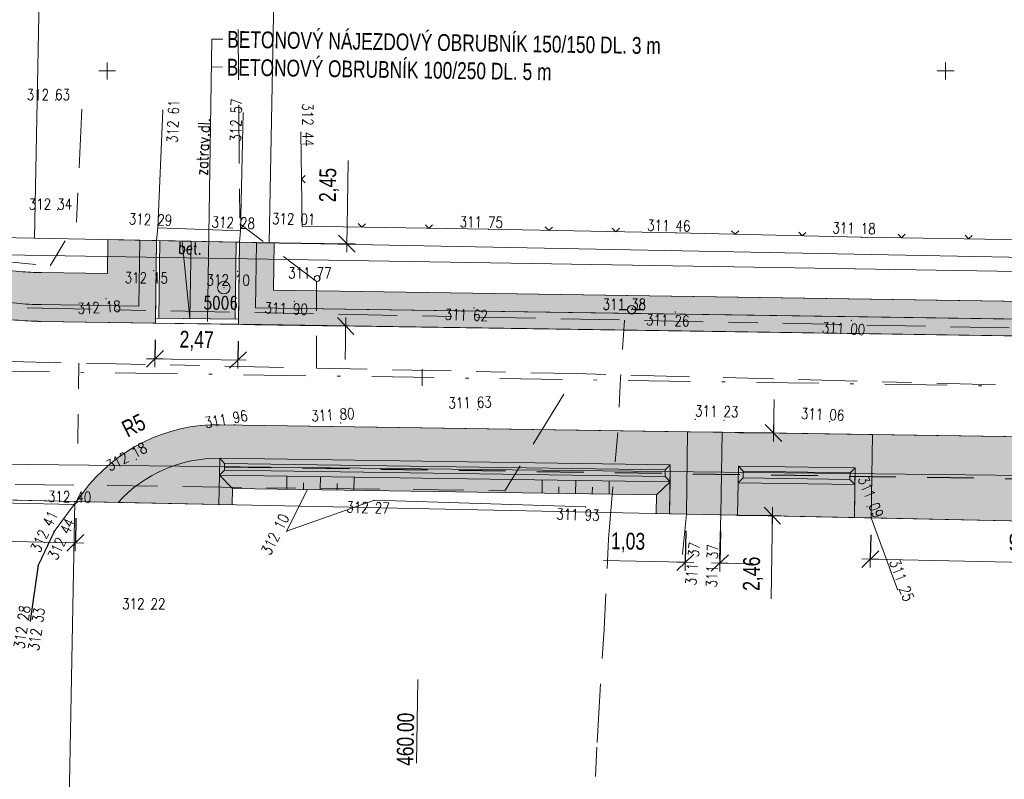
# Model space of a CAD drawing. Header units: metres. Extents: x -457068 to -456753, y -1111244 to -1111169.
# Tile 3 of 19: x -457053 to -457023, y -1111221 to -1111198. Entities that reach past the tile are written whole.
import ezdxf
from ezdxf.enums import TextEntityAlignment as Align

# ---------------------------------------------------------------- set-up
doc = ezdxf.new("R2010")
doc.units = ezdxf.units.M
doc.header["$MEASUREMENT"] = 0
for name, pattern in [('6.1622', [40, 3.5, -3, 7, -3, 3.5, 3.5, -3, 7, -3, 3.5]), ('6.2322', [40, 3.5, -3, 7, -4, 6, -3, 7, -3, 3.5]), ('6.6022', [39, 3.5, -3, 7, -6, -6, 7, -3, 3.5]), ('DGN Style 2', [9.310131, 5.586079, -3.724053]), ('DGN Style 4', [14.90552, 7.448105, -3.724053, 0.00931, -3.724053])]:
    doc.linetypes.add(name, pattern=pattern)
doc.layers.get('0').update_dxf_attribs({"lineweight": 13})
for name, color, linetype, lineweight in [('BARVY_KOMUNIKACE', 254, 'Continuous', 0), ('BARVY_KRAJNICE', 101, 'Continuous', 0), ('BARVY_OPRAVA STERK', 191, 'Continuous', 0), ('BARVY_OPRAVA_DLAZBA', 51, 'Continuous', 0), ('BARVY_VSAK', 9, 'Continuous', 0), ('BARVY_ZAREZ', 31, 'Continuous', 0), ('GEODETICKE_BODY', 2, 'Continuous', 13), ('HRANICE', 7, 'Continuous', 13), ('Hranice parcel', 9, 'Continuous', 13), ('HRANY NAVRH', 1, 'Continuous', 13), ('HRANY_ZAREZ', 30, 'Continuous', 13), ('HRANY_ZELEN', 96, 'Continuous', 13), ('IS_CEZ_NN_NADZ', 1, 'Continuous', 0), ('IS_CEZ_NN_PODZ', 1, '6.6022', 0), ('IS_SMVAK_KANAL_SPL_TRASA', 32, '6.2322', 0), ('IS_SMVAK_VODA_TRASA', 5, '6.1622', 0), ('KOMUNIKACE', 7, 'Continuous', 13), ('KOMUNIKACE_OBRUBNIK', 7, 'Continuous', 13), ('KOTY', 1, 'Continuous', 13), ('KRAJNICE', 1, 'Continuous', 13), ('OSA', 1, 'DGN Style 4', 13), ('POLOMERY', 1, 'Continuous', 13), ('POPIS OBRUB', 1, 'Continuous', 13), ('SIT', 5, 'Continuous', 13), ('SITE_KANALIZACE', 7, 'Continuous', 13), ('SITE_VODOVOD', 7, 'Continuous', 13), ('SKLONOVNIK', 1, 'Continuous', 0), ('SKRYTE_BODY', 7, 'Continuous', 0), ('SRAFY ZAREZ', 30, 'Continuous', 13), ('STANIČENÍ', 1, 'Continuous', 13), ('TEREN', 7, 'Continuous', 13), ('TEXTY_KOMUNIKACE', 7, 'Continuous', 13), ('VSAKOVACI_RYHA_POTRUBI', 32, 'DGN Style 2', 30), ('VYSKY', 34, 'Continuous', 0), ('VYSKY_OBRUBNIK', 34, 'Continuous', 0)]:
    doc.layers.add(name, color=color, linetype=linetype, lineweight=lineweight)
doc.styles.add('ARIAL', font='arial.ttf')
doc.styles.add('ROMANS', font='romans.shx')
doc.styles.add('Style-Arial', font='arial.ttf')
doc.styles.add('Style-Times New Roman', font='times.ttf')
doc.dimstyles.new('1 500', dxfattribs={"dimtxt": 1, "dimasz": 1, "dimexe": 0, "dimexo": 1, "dimgap": 0.5, "dimtad": 1, "dimzin": 0, "dimtxsty": 'Style-Times New Roman', "dimblk": 'KONCOVA ZNACKA KOTY_1.0', "dimcen": 0, "dimazin": 3, "dimtfac": 1, "dimtdec": 0, "dimtofl": 0, "dimtmove": 0, "dimatfit": 1, "dimldrblk": 'KONCOVA ZNACKA KOTY_1.0', "dimfxl": 0, "dimtolj": 1, "dimtzin": 0, "dimarcsym": 0})

# ---------------------------------------------------------------- blocks, each defined once
blk = doc.blocks.new('SIT')
at = {"color": 0, "linetype": 'ByBlock', "lineweight": -2}
for p, q in [((-1, 0), (1, 0)), ((0, 1), (0, -1))]:
    blk.add_line(p, q, dxfattribs=at)
blk = doc.blocks.new('SOUP_V')
at = {"color": 0, "linetype": 'ByBlock', "lineweight": -2}
for p, q in [((-0.5, 0), (-1.5, 0)), ((0.5, 0), (1.5, 0))]:
    blk.add_line(p, q, dxfattribs=at)
blk.add_circle((0, 0), 0.5, dxfattribs=at)
blk.add_point((0, 0), dxfattribs=at)
blk = doc.blocks.new('SAK_PRIP')
at = {"color": 0, "linetype": 'ByBlock', "lineweight": -2}
blk.add_circle((0, 0), 0.35, dxfattribs=at)
blk = doc.blocks.new('PB')
at = {"color": 0, "linetype": 'ByBlock', "lineweight": -2}
blk.add_circle((0, 0), 0.75, dxfattribs=at)
blk.add_point((0, 0), dxfattribs=at)
blk = doc.blocks.new('PLOTDRAT')
at = {"color": 0, "linetype": 'ByBlock', "lineweight": -2}
for q in [(0.424264, 0.424264), (0.424264, -0.424264)]:
    blk.add_line((0, 0), q, dxfattribs=at)
blk = doc.blocks.new('KONCOVA ZNACKA KOTY_1.0')
blk.add_line((0, 0), (-1, 0))
at = {"layer": 'KOTY'}
for p, q in [((-0.5, -0.5), (0.5, 0.5)), ((-0.5, 0), (0.5, 0)), ((0, -0.5), (0, 0.5))]:
    blk.add_line(p, q, dxfattribs=at)
blk = doc.blocks.new('*D76')
at = {"layer": 'Defpoints', "color": 0, "linetype": 'Continuous', "lineweight": 0}
for p in [(-457027.22, -1111213.322), (-457017.98, -1111213.514), (-457018.005, -1111214.739)]:
    blk.add_point(p, dxfattribs=at)
at = {"layer": 'KOTY', "color": 0, "linetype": 'ByBlock', "lineweight": -2}
for p, q in [((-457027.23, -1111213.822), (-457027.246, -1111214.548)), ((-457017.99, -1111214.013), (-457018.005, -1111214.739))]:
    blk.add_line(p, q, dxfattribs=at)
at = {"layer": 'KOTY', "color": 0, "linetype": 'Continuous'}
blk.add_line((-457026.746, -1111214.558), (-457018.505, -1111214.729), dxfattribs=at)
at = {"layer": 'KOTY', "color": 0, "linetype": 'Continuous', "xscale": 0.5, "yscale": 0.5, "zscale": 0.5}
for p, rotation in [((-457027.246, -1111214.548), 178.8125618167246), ((-457018.005, -1111214.739), 358.8125618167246)]:
    blk.add_blockref('KONCOVA ZNACKA KOTY_1.0', p, dxfattribs=dict(at, rotation=rotation))
at = {"layer": 'KOTY', "color": 7, "linetype": 'Continuous', "insert": (-457022.614, -1111214.093), "char_height": 0.5, "attachment_point": 5, "rotation": 358.8126, "style": 'ARIAL'}
blk.add_mtext('\\A1;\\H1x;\\W0.75;9,24', dxfattribs=at)
blk = doc.blocks.new('*D80')
at = {"layer": 'Defpoints', "color": 0, "linetype": 'Continuous', "lineweight": 0}
for p in [(-457032.731, -1111213.208), (-457031.701, -1111213.229), (-457031.731, -1111214.664)]:
    blk.add_point(p, dxfattribs=at)
at = {"layer": 'KOTY', "color": 0, "linetype": 'ByBlock', "lineweight": -2}
for p, q in [((-457032.741, -1111213.708), (-457032.761, -1111214.642)), ((-457031.712, -1111213.729), (-457031.731, -1111214.664))]:
    blk.add_line(p, q, dxfattribs=at)
at = {"layer": 'KOTY', "color": 0, "linetype": 'Continuous'}
for p, q in [((-457033.261, -1111214.632), (-457035.199, -1111214.592)), ((-457031.231, -1111214.674), (-457030.731, -1111214.684))]:
    blk.add_line(p, q, dxfattribs=at)
at = {"layer": 'KOTY', "color": 0, "linetype": 'Continuous', "xscale": 0.5, "yscale": 0.5, "zscale": 0.5}
for p, rotation in [((-457032.761, -1111214.642), 358.8125618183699), ((-457031.731, -1111214.664), 178.8125618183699)]:
    blk.add_blockref('KONCOVA ZNACKA KOTY_1.0', p, dxfattribs=dict(at, rotation=rotation))
at = {"layer": 'KOTY', "color": 7, "linetype": 'Continuous', "insert": (-457034.468, -1111214.056), "char_height": 0.5, "attachment_point": 5, "rotation": 358.8126, "style": 'ARIAL'}
blk.add_mtext('\\A1;\\H1x;\\W0.75;1,03', dxfattribs=at)
blk = doc.blocks.new('*D82')
at = {"layer": 'Defpoints', "color": 0, "linetype": 'Continuous', "lineweight": 0}
for p in [(-457031.665, -1111210.765), (-457030.131, -1111210.788), (-457031.701, -1111213.229)]:
    blk.add_point(p, dxfattribs=at)
at = {"layer": 'KOTY', "color": 0, "linetype": 'Continuous'}
for p, q in [((-457030.123, -1111210.288), (-457030.116, -1111209.788)), ((-457030.175, -1111213.752), (-457030.204, -1111215.732))]:
    blk.add_line(p, q, dxfattribs=at)
at = {"layer": 'KOTY', "color": 0, "linetype": 'ByBlock', "lineweight": -2}
for p, q in [((-457031.165, -1111210.773), (-457030.131, -1111210.788)), ((-457031.201, -1111213.237), (-457030.167, -1111213.252))]:
    blk.add_line(p, q, dxfattribs=at)
at = {"layer": 'KOTY', "color": 0, "linetype": 'Continuous', "xscale": 0.5, "yscale": 0.5, "zscale": 0.5}
for p, rotation in [((-457030.131, -1111210.788), 269.1470496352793), ((-457030.167, -1111213.252), 89.14704963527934)]:
    blk.add_blockref('KONCOVA ZNACKA KOTY_1.0', p, dxfattribs=dict(at, rotation=rotation))
at = {"layer": 'KOTY', "color": 7, "linetype": 'Continuous', "insert": (-457030.744, -1111214.984), "char_height": 0.5, "attachment_point": 5, "rotation": 89.147, "style": 'ARIAL'}
blk.add_mtext('\\A1;\\H1x;\\W0.75;2,46', dxfattribs=at)
blk = doc.blocks.new('*D84')
at = {"layer": 'Defpoints', "color": 0, "linetype": 'Continuous', "lineweight": 0}
for p in [(-457046.049, -1111205.102), (-457046.085, -1111207.55), (-457042.889, -1111207.598)]:
    blk.add_point(p, dxfattribs=at)
at = {"layer": 'KOTY', "color": 0, "linetype": 'Continuous'}
for p, q in [((-457042.846, -1111204.65), (-457042.816, -1111202.667)), ((-457042.897, -1111208.098), (-457042.904, -1111208.598))]:
    blk.add_line(p, q, dxfattribs=at)
at = {"layer": 'KOTY', "color": 0, "linetype": 'ByBlock', "lineweight": -2}
for p, q in [((-457045.549, -1111205.11), (-457042.853, -1111205.15)), ((-457045.585, -1111207.558), (-457042.889, -1111207.598))]:
    blk.add_line(p, q, dxfattribs=at)
at = {"layer": 'KOTY', "color": 0, "linetype": 'Continuous', "xscale": 0.5, "yscale": 0.5, "zscale": 0.5}
for p, rotation in [((-457042.853, -1111205.15), 269.1470496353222), ((-457042.889, -1111207.598), 89.14704963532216)]:
    blk.add_blockref('KONCOVA ZNACKA KOTY_1.0', p, dxfattribs=dict(at, rotation=rotation))
at = {"layer": 'KOTY', "color": 7, "linetype": 'Continuous', "insert": (-457043.377, -1111203.4), "char_height": 0.5, "attachment_point": 5, "rotation": 89.147, "style": 'ARIAL'}
blk.add_mtext('\\A1;\\H1x;\\W0.75;2,45', dxfattribs=at)
blk = doc.blocks.new('*D86')
at = {"layer": 'Defpoints', "color": 0, "linetype": 'Continuous', "lineweight": 0}
for p in [(-457055.754, -1111212.726), (-457050.918, -1111212.831), (-457050.944, -1111214.062)]:
    blk.add_point(p, dxfattribs=at)
at = {"layer": 'KOTY', "color": 0, "linetype": 'ByBlock', "lineweight": -2}
for p, q in [((-457055.765, -1111213.226), (-457055.781, -1111213.957)), ((-457050.928, -1111213.331), (-457050.944, -1111214.062))]:
    blk.add_line(p, q, dxfattribs=at)
at = {"layer": 'KOTY', "color": 0, "linetype": 'Continuous'}
blk.add_line((-457055.281, -1111213.968), (-457051.444, -1111214.051), dxfattribs=at)
at = {"layer": 'KOTY', "color": 0, "linetype": 'Continuous', "xscale": 0.5, "yscale": 0.5, "zscale": 0.5}
for p, rotation in [((-457055.781, -1111213.957), 178.7587856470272), ((-457050.944, -1111214.062), 358.7587856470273)]:
    blk.add_blockref('KONCOVA ZNACKA KOTY_1.0', p, dxfattribs=dict(at, rotation=rotation))
at = {"layer": 'KOTY', "color": 7, "linetype": 'Continuous', "insert": (-457053.351, -1111213.459), "char_height": 0.5, "attachment_point": 5, "rotation": 358.7588, "style": 'ARIAL'}
blk.add_mtext('\\A1;\\H1x;\\W0.75;4,84', dxfattribs=at)
blk = doc.blocks.new('*D90')
at = {"layer": 'Defpoints', "color": 0, "linetype": 'Continuous', "lineweight": 0}
for p in [(-457048.559, -1111207.513), (-457046.085, -1111207.55), (-457046.101, -1111208.614)]:
    blk.add_point(p, dxfattribs=at)
at = {"layer": 'KOTY', "color": 0, "linetype": 'ByBlock', "lineweight": -2}
for p, q in [((-457048.567, -1111208.013), (-457048.575, -1111208.578)), ((-457046.093, -1111208.05), (-457046.101, -1111208.614))]:
    blk.add_line(p, q, dxfattribs=at)
at = {"layer": 'KOTY', "color": 0, "linetype": 'Continuous'}
blk.add_line((-457048.075, -1111208.585), (-457046.601, -1111208.607), dxfattribs=at)
at = {"layer": 'KOTY', "color": 0, "linetype": 'Continuous', "xscale": 0.5, "yscale": 0.5, "zscale": 0.5}
for p, rotation in [((-457048.575, -1111208.578), 179.1470496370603), ((-457046.101, -1111208.614), 359.1470496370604)]:
    blk.add_blockref('KONCOVA ZNACKA KOTY_1.0', p, dxfattribs=dict(at, rotation=rotation))
at = {"layer": 'KOTY', "color": 7, "linetype": 'Continuous', "insert": (-457047.33, -1111208.046), "char_height": 0.5, "attachment_point": 5, "rotation": 359.147, "style": 'ARIAL'}
blk.add_mtext('\\A1;\\H1x;\\W0.75;2,47', dxfattribs=at)

msp = doc.modelspace()

# ---------------------------------------------------------------- hatches: boundary and pattern name
at = {"layer": 'BARVY_KRAJNICE', "ltscale": 0.25, "extrusion": (0, 0, -1)}
for points in [[(457051.964, -1111206.963, 0.019236), (457052.693, -1111206.924), (457057.332, -1111206.497), (457057.378, -1111206.994), (457052.739, -1111207.422, -0.019236), (457051.971, -1111207.463), (457048.559, -1111207.513), (457048.557, -1111207.363), (457048.523, -1111205.053), (457049.023, -1111205.043), (457049.052, -1111207.006)], [(457051.949, -1111206.009, 0.019236), (457052.606, -1111205.974), (457057.245, -1111205.547), (457057.332, -1111206.497), (457052.693, -1111206.924, -0.019236), (457051.964, -1111206.963), (457049.052, -1111207.006), (457049.023, -1111205.043), (457049.976, -1111205.024), (457049.991, -1111206.038)]]:
    msp.add_hatch(color=256, dxfattribs=at).paths.add_polyline_path(points)
at = {"layer": 'BARVY_KRAJNICE', "ltscale": 0.25}
for points in [[(-457011.093, -1111208.071), (-457046.085, -1111207.55), (-457046.083, -1111207.4), (-457046.049, -1111205.102), (-457045.549, -1111205.112), (-457045.578, -1111207.058), (-457011.585, -1111207.564), (-457011.558, -1111205.772), (-457011.059, -1111205.782), (-457011.09, -1111207.921)], [(-457011.585, -1111207.564), (-457045.578, -1111207.058), (-457045.549, -1111205.112), (-457045.019, -1111205.123), (-457045.04, -1111206.536), (-457012.101, -1111207.033), (-457012.082, -1111205.762), (-457011.558, -1111205.772)], [(-457046.628, -1111210.542, 0.24122), (-457050.717, -1111212.56), (-457050.918, -1111212.831), (-457049.668, -1111212.857, -0.215687), (-457046.643, -1111211.542), (-457033.209, -1111211.742), (-457033.217, -1111212.242), (-457033.231, -1111213.197), (-457032.731, -1111213.208), (-457032.694, -1111210.75)], [(-457027.22, -1111213.322), (-457027.72, -1111213.312), (-457027.705, -1111212.324), (-457027.698, -1111211.824), (-457031.179, -1111211.773), (-457031.187, -1111212.273), (-457031.201, -1111213.24), (-457031.701, -1111213.229), (-457031.665, -1111210.765), (-457027.183, -1111210.832)], [(-457046.643, -1111211.542, 0.215687), (-457049.668, -1111212.857), (-457046.664, -1111212.919), (-457046.651, -1111212.042)], [(-457027.72, -1111213.312), (-457031.201, -1111213.24), (-457031.187, -1111212.273), (-457027.705, -1111212.324)]]:
    msp.add_hatch(color=256, dxfattribs=at).paths.add_polyline_path(points)
at = {"layer": 'BARVY_OPRAVA STERK', "ltscale": 0.25}
for points in [[(-457031.701, -1111213.229), (-457032.731, -1111213.208), (-457032.694, -1111210.75), (-457031.665, -1111210.765)], [(-457017.98, -1111213.514), (-457027.22, -1111213.322), (-457027.183, -1111210.832), (-457017.942, -1111210.97)]]:
    msp.add_hatch(color=256, dxfattribs=at).paths.add_polyline_path(points)
at = {"layer": 'BARVY_OPRAVA_DLAZBA', "ltscale": 0.25}
msp.add_hatch(color=256, dxfattribs=at).paths.add_polyline_path([(-457046.183, -1111207.399), (-457048.457, -1111207.365), (-457048.423, -1111205.055), (-457046.149, -1111205.1)])
at = {"layer": 'BARVY_VSAK', "ltscale": 0.25}
for points in [[(-457046.651, -1111212.042), (-457046.643, -1111211.542), (-457046.496, -1111211.695), (-457046.499, -1111211.895)], [(-457033.361, -1111211.89), (-457046.496, -1111211.695), (-457046.643, -1111211.542), (-457033.209, -1111211.742)], [(-457033.217, -1111212.242), (-457046.651, -1111212.042), (-457046.499, -1111211.895), (-457033.364, -1111212.09)], [(-457033.364, -1111212.09), (-457046.499, -1111211.895), (-457046.496, -1111211.695), (-457033.361, -1111211.89)], [(-457033.217, -1111212.242), (-457033.364, -1111212.09), (-457033.361, -1111211.89), (-457033.209, -1111211.742)], [(-457031.187, -1111212.273), (-457031.179, -1111211.773), (-457031.032, -1111211.925), (-457031.035, -1111212.125)], [(-457027.85, -1111211.972), (-457031.032, -1111211.925), (-457031.179, -1111211.773), (-457027.698, -1111211.824)], [(-457027.853, -1111212.172), (-457031.035, -1111212.125), (-457031.032, -1111211.925), (-457027.85, -1111211.972)], [(-457027.705, -1111212.324), (-457027.853, -1111212.172), (-457027.85, -1111211.972), (-457027.698, -1111211.824)], [(-457027.705, -1111212.324), (-457031.187, -1111212.273), (-457031.035, -1111212.125), (-457027.853, -1111212.172)]]:
    msp.add_hatch(color=256, dxfattribs=at).paths.add_polyline_path(points)
at = {"layer": 'BARVY_ZAREZ', "ltscale": 0.25}
for points in [[(-457046.269, -1111212.927), (-457046.664, -1111212.919), (-457046.651, -1111212.042), (-457046.262, -1111212.443)], [(-457033.617, -1111212.631), (-457046.262, -1111212.443), (-457046.651, -1111212.042), (-457033.217, -1111212.242)], [(-457033.231, -1111213.197), (-457033.626, -1111213.189), (-457033.617, -1111212.631), (-457033.217, -1111212.242)]]:
    msp.add_hatch(color=256, dxfattribs=at).paths.add_polyline_path(points)
at = {"layer": 'SKLONOVNIK', "ltscale": 0.25}
msp.add_hatch(color=256, dxfattribs=at).paths.add_polyline_path([(-457047.53, -1111207.379), (-457047.761, -1111205.068), (-457047.495, -1111205.073)])

# ---------------------------------------------------------------- linework, layer by layer
at = {"layer": 'BARVY_KOMUNIKACE', "ltscale": 0.25, "flags": 128}
msp.add_lwpolyline([(-457011.093, -1111208.071), (-457046.085, -1111207.55), (-457048.559, -1111207.513), (-457051.971, -1111207.463, -0.019236), (-457052.739, -1111207.422), (-457057.378, -1111206.994), (-457057.436, -1111210.887), (-457057.065, -1111210.933, -0.384842), (-457055.748, -1111212.453), (-457055.754, -1111212.726), (-457050.918, -1111212.831), (-457050.717, -1111212.56, -0.24122), (-457046.628, -1111210.542), (-457032.694, -1111210.75), (-457031.665, -1111210.765), (-457027.183, -1111210.832), (-457017.942, -1111210.97)], format="xyb", dxfattribs=at)
at = {"layer": 'BARVY_KRAJNICE', "ltscale": 0.25, "flags": 128}
for points in [[(-457051.964, -1111206.963, -0.019236), (-457052.693, -1111206.924), (-457057.332, -1111206.497), (-457057.378, -1111206.994), (-457052.739, -1111207.422, 0.019236), (-457051.971, -1111207.463), (-457048.559, -1111207.513), (-457048.557, -1111207.363), (-457048.523, -1111205.053), (-457049.023, -1111205.043), (-457049.052, -1111207.006)], [(-457051.949, -1111206.009, -0.019236), (-457052.606, -1111205.974), (-457057.245, -1111205.547), (-457057.332, -1111206.497), (-457052.693, -1111206.924, 0.019236), (-457051.964, -1111206.963), (-457049.052, -1111207.006), (-457049.023, -1111205.043), (-457049.976, -1111205.024), (-457049.991, -1111206.038)], [(-457046.628, -1111210.542, 0.24122), (-457050.717, -1111212.56), (-457050.918, -1111212.831), (-457049.668, -1111212.857, -0.215687), (-457046.643, -1111211.542), (-457033.209, -1111211.742), (-457033.217, -1111212.242), (-457033.231, -1111213.197), (-457032.731, -1111213.208), (-457032.694, -1111210.75)], [(-457046.643, -1111211.542, 0.215687), (-457049.668, -1111212.857), (-457046.664, -1111212.919), (-457046.651, -1111212.042)]]:
    msp.add_lwpolyline(points, format="xyb", close=True, dxfattribs=at)
for points in [[(-457046.085, -1111207.55), (-457011.093, -1111208.071), (-457011.09, -1111207.921), (-457011.059, -1111205.782), (-457011.558, -1111205.772), (-457011.585, -1111207.564), (-457045.578, -1111207.058), (-457045.549, -1111205.112), (-457046.049, -1111205.102), (-457046.083, -1111207.4)], [(-457045.549, -1111205.112), (-457045.578, -1111207.058), (-457011.585, -1111207.564), (-457011.558, -1111205.772), (-457012.082, -1111205.762), (-457012.101, -1111207.033), (-457045.04, -1111206.536), (-457045.019, -1111205.123)], [(-457027.72, -1111213.312), (-457027.22, -1111213.322), (-457027.183, -1111210.832), (-457031.665, -1111210.765), (-457031.701, -1111213.229), (-457031.201, -1111213.24), (-457031.187, -1111212.273), (-457031.179, -1111211.773), (-457027.698, -1111211.824), (-457027.705, -1111212.324)], [(-457027.72, -1111213.312), (-457027.705, -1111212.324), (-457031.187, -1111212.273), (-457031.201, -1111213.24)]]:
    msp.add_lwpolyline(points, close=True, dxfattribs=at)
at = {"layer": 'BARVY_OPRAVA STERK', "ltscale": 0.25, "flags": 128}
for points in [[(-457032.694, -1111210.75), (-457032.731, -1111213.208), (-457031.701, -1111213.229), (-457031.665, -1111210.765)], [(-457017.98, -1111213.514), (-457017.942, -1111210.97), (-457027.183, -1111210.832), (-457027.22, -1111213.322)]]:
    msp.add_lwpolyline(points, close=True, dxfattribs=at)
at = {"layer": 'BARVY_OPRAVA_DLAZBA', "ltscale": 0.25, "flags": 128}
msp.add_lwpolyline([(-457046.183, -1111207.399), (-457046.149, -1111205.1), (-457048.423, -1111205.055), (-457048.457, -1111207.365)], close=True, dxfattribs=at)
at = {"layer": 'BARVY_VSAK', "ltscale": 0.25, "flags": 128}
for points in [[(-457046.643, -1111211.542), (-457046.651, -1111212.042), (-457046.499, -1111211.895), (-457046.496, -1111211.695)], [(-457033.209, -1111211.742), (-457046.643, -1111211.542), (-457046.496, -1111211.695), (-457033.361, -1111211.89)], [(-457033.364, -1111212.09), (-457046.499, -1111211.895), (-457046.651, -1111212.042), (-457033.217, -1111212.242)], [(-457033.361, -1111211.89), (-457046.496, -1111211.695), (-457046.499, -1111211.895), (-457033.364, -1111212.09)], [(-457033.209, -1111211.742), (-457033.361, -1111211.89), (-457033.364, -1111212.09), (-457033.217, -1111212.242)], [(-457031.035, -1111212.125), (-457031.032, -1111211.925), (-457031.179, -1111211.773), (-457031.187, -1111212.273)], [(-457027.698, -1111211.824), (-457031.179, -1111211.773), (-457031.032, -1111211.925), (-457027.85, -1111211.972)], [(-457027.85, -1111211.972), (-457031.032, -1111211.925), (-457031.035, -1111212.125), (-457027.853, -1111212.172)], [(-457027.705, -1111212.324), (-457027.698, -1111211.824), (-457027.85, -1111211.972), (-457027.853, -1111212.172)], [(-457027.853, -1111212.172), (-457031.035, -1111212.125), (-457031.187, -1111212.273), (-457027.705, -1111212.324)]]:
    msp.add_lwpolyline(points, close=True, dxfattribs=at)
at = {"layer": 'BARVY_ZAREZ', "ltscale": 0.25, "flags": 128}
for points in [[(-457046.269, -1111212.927), (-457046.262, -1111212.443), (-457046.651, -1111212.042), (-457046.664, -1111212.919)], [(-457046.262, -1111212.443), (-457033.617, -1111212.631), (-457033.217, -1111212.242), (-457046.651, -1111212.042)], [(-457033.617, -1111212.631), (-457033.626, -1111213.189), (-457033.231, -1111213.197), (-457033.217, -1111212.242)]]:
    msp.add_lwpolyline(points, close=True, dxfattribs=at)
at = {"layer": 'HRANICE', "ltscale": 0.25}
for p, q in [((-457044.223, -1111201.824), (-457044.184, -1111204.628)), ((-457044.184, -1111204.628), (-457038.629, -1111204.719)), ((-457038.629, -1111204.719), (-457033.038, -1111204.827)), ((-457033.038, -1111204.827), (-457027.517, -1111204.954)), ((-457027.517, -1111204.954), (-457019.115, -1111205.083))]:
    msp.add_line(p, q, dxfattribs=at)
at = {"layer": 'Hranice parcel', "ltscale": 0.25}
for p, q in [((-457052.16, -1111204.98), (-457051.58, -1111174.99)), ((-457044.58, -1111175.13), (-457045.17, -1111205.12)), ((-457066.365, -1111204.707), (-457052.16, -1111204.98)), ((-457052.16, -1111204.98), (-457045.17, -1111205.12)), ((-457045.17, -1111205.12), (-456995.18, -1111206.09)), ((-457066.365, -1111211.57), (-456837.84, -1111214.13)), ((-457056.96, -1111212.7), (-457050.96, -1111212.83)), ((-457050.96, -1111212.83), (-457051.538, -1111242.314)), ((-457050.96, -1111212.83), (-457005.61, -1111213.77))]:
    msp.add_line(p, q, dxfattribs=at)
at = {"layer": 'HRANY NAVRH', "ltscale": 0.25}
for p, q in [((-457048.523, -1111205.053), (-457048.559, -1111207.513)), ((-457048.523, -1111205.053), (-457046.049, -1111205.102)), ((-457048.423, -1111205.055), (-457048.457, -1111207.365)), ((-457046.149, -1111205.1), (-457046.183, -1111207.399)), ((-457046.049, -1111205.102), (-457046.085, -1111207.55)), ((-457051.971, -1111207.463), (-456850.594, -1111210.461)), ((-457048.557, -1111207.363), (-457046.083, -1111207.4)), ((-457046.628, -1111210.542), (-456850.638, -1111213.46)), ((-457032.731, -1111213.208), (-457032.694, -1111210.75)), ((-457031.701, -1111213.229), (-457031.665, -1111210.765)), ((-457027.22, -1111213.322), (-457027.183, -1111210.832)), ((-457050.918, -1111212.831), (-457055.754, -1111212.726)), ((-457050.918, -1111212.831), (-457050.717, -1111212.56)), ((-457032.731, -1111213.208), (-457031.701, -1111213.229)), ((-457027.22, -1111213.322), (-457017.98, -1111213.514))]:
    msp.add_line(p, q, dxfattribs=at)
at = {"layer": 'HRANY NAVRH', "ltscale": 0.25, "extrusion": (0, 0, -1)}
msp.add_arc((457051.822, -1111197.464), 10, 270.853, 275.261, dxfattribs=at)
at = {"layer": 'HRANY NAVRH', "ltscale": 0.25}
msp.add_arc((-457046.703, -1111215.542), 5, 89.147, 143.3942, dxfattribs=at)
at = {"layer": 'HRANY_ZAREZ', "ltscale": 0.25}
for p, q in [((-457046.651, -1111212.042), (-457046.664, -1111212.919)), ((-457046.651, -1111212.042), (-457046.262, -1111212.443)), ((-457033.617, -1111212.631), (-457033.217, -1111212.242)), ((-457046.262, -1111212.443), (-457046.269, -1111212.927)), ((-457046.262, -1111212.443), (-457033.617, -1111212.631)), ((-457033.626, -1111213.189), (-457033.617, -1111212.631)), ((-457046.664, -1111212.919), (-457046.269, -1111212.927)), ((-457033.626, -1111213.189), (-457033.231, -1111213.197))]:
    msp.add_line(p, q, dxfattribs=at)
at = {"layer": 'HRANY_ZELEN', "ltscale": 0.25}
for p, q in [((-457049.976, -1111205.024), (-457049.991, -1111206.038)), ((-457049.976, -1111205.024), (-457049.023, -1111205.043)), ((-457045.019, -1111205.123), (-457045.549, -1111205.112)), ((-457045.019, -1111205.123), (-457045.04, -1111206.536)), ((-457051.949, -1111206.009), (-457049.991, -1111206.038)), ((-457045.04, -1111206.536), (-457012.101, -1111207.033)), ((-457046.664, -1111212.919), (-457049.668, -1111212.857)), ((-457031.201, -1111213.24), (-457027.72, -1111213.312))]:
    msp.add_line(p, q, dxfattribs=at)
at = {"layer": 'HRANY_ZELEN', "ltscale": 0.25, "extrusion": (0, 0, -1)}
msp.add_arc((457051.822, -1111197.464), 8.546, 270.853, 275.261, dxfattribs=at)
at = {"layer": 'IS_CEZ_NN_NADZ', "ltscale": 0.25}
msp.add_lwpolyline([(-457019.851, -1111206.021), (-457055.487, -1111205.441)], dxfattribs=at)
at = {"layer": 'IS_CEZ_NN_PODZ', "ltscale": 0.25}
msp.add_lwpolyline([(-457055.487, -1111205.441), (-457051.7, -1111205.81), (-457050.91, -1111204.51), (-457050.27, -1111190.6), (-457049.66, -1111176.32), (-457047.89, -1111175.34), (-457047.58, -1111173.81)], dxfattribs=at)
at = {"layer": 'IS_SMVAK_KANAL_SPL_TRASA', "ltscale": 0.25}
for p, q in [((-457043.76, -1111206.27), (-457043.758, -1111208.855)), ((-457066.365, -1111208.374), (-457036.01, -1111209.02)), ((-457050.87, -1111211.1), (-457050.846, -1111208.704)), ((-457038.139, -1111212.51), (-457036.011, -1111209.02)), ((-457036.01, -1111209.02), (-456985.91, -1111210.36))]:
    msp.add_line(p, q, dxfattribs=at)
for points in [[(-457046.276, -1111176.136), (-457046.043, -1111204.554), (-457043.76, -1111206.27)], [(-457054.639, -1111242.314), (-457054.369, -1111212.302), (-457038.139, -1111212.51)]]:
    msp.add_lwpolyline(points, dxfattribs=at)
at = {"layer": 'IS_SMVAK_VODA_TRASA', "ltscale": 0.25}
for points in [[(-456950.664, -1111209.056), (-456951.54, -1111209.03), (-456994.26, -1111209.06), (-457021.48, -1111207.69), (-457051.51, -1111207.08), (-457066.365, -1111206.784)], [(-457034.577, -1111207.424), (-457034.692, -1111209.149), (-457034.777, -1111210.778), (-457035.053, -1111213.956), (-457035.185, -1111216.64), (-457035.402, -1111220.151), (-457035.511, -1111222.681), (-457035.61, -1111224.612)]]:
    msp.add_lwpolyline(points, dxfattribs=at)
at = {"layer": 'KOMUNIKACE', "ltscale": 0.25}
for p, q in [((-457048.487, -1111204.679), (-457048.342, -1111201.174)), ((-457046.027, -1111204.767), (-457045.939, -1111201.252)), ((-457048.523, -1111205.053), (-457048.487, -1111204.679)), ((-457048.487, -1111204.679), (-457046.027, -1111204.767)), ((-457046.027, -1111204.767), (-457046.049, -1111205.102)), ((-457055.756, -1111212.817), (-457050.986, -1111212.923)), ((-457050.986, -1111212.923), (-457050.86, -1111212.832)), ((-457051.581, -1111213.724), (-457050.986, -1111212.923)), ((-457032.842, -1111214.396), (-457032.731, -1111213.208)), ((-457031.743, -1111214.534), (-457031.701, -1111213.229)), ((-457027.22, -1111213.322), (-457026.433, -1111215.457)), ((-457052.058, -1111214.728), (-457051.581, -1111213.724)), ((-457052.296, -1111216.386), (-457052.058, -1111214.728))]:
    msp.add_line(p, q, dxfattribs=at)
at = {"layer": 'KOMUNIKACE_OBRUBNIK', "ltscale": 0.25}
for p, q in [((-457052.048, -1111214.731), (-457051.572, -1111213.728)), ((-457052.286, -1111216.387), (-457052.048, -1111214.731))]:
    msp.add_line(p, q, dxfattribs=at)
at = {"layer": 'KRAJNICE', "ltscale": 0.25}
for p, q in [((-457049.023, -1111205.043), (-457049.052, -1111207.006)), ((-457049.023, -1111205.043), (-457048.523, -1111205.053)), ((-457045.549, -1111205.112), (-457046.049, -1111205.102)), ((-457045.549, -1111205.112), (-457045.578, -1111207.058)), ((-457051.964, -1111206.963), (-457049.052, -1111207.006)), ((-457045.578, -1111207.058), (-457011.585, -1111207.564)), ((-457046.651, -1111212.042), (-457046.643, -1111211.542)), ((-457046.643, -1111211.542), (-457033.209, -1111211.742)), ((-457033.231, -1111213.197), (-457033.209, -1111211.742)), ((-457031.201, -1111213.24), (-457031.179, -1111211.773)), ((-457031.179, -1111211.773), (-457027.698, -1111211.824)), ((-457027.72, -1111213.312), (-457027.698, -1111211.824)), ((-457046.651, -1111212.042), (-457033.217, -1111212.242)), ((-457031.187, -1111212.273), (-457027.705, -1111212.324)), ((-457049.668, -1111212.857), (-457050.918, -1111212.831)), ((-457033.231, -1111213.197), (-457032.731, -1111213.208)), ((-457031.201, -1111213.24), (-457031.701, -1111213.229)), ((-457027.72, -1111213.312), (-457027.22, -1111213.322))]:
    msp.add_line(p, q, dxfattribs=at)
at = {"layer": 'KRAJNICE', "lineweight": 0, "ltscale": 0.25}
for p, q in [((-457046.643, -1111211.542), (-457046.496, -1111211.695)), ((-457046.651, -1111212.042), (-457046.499, -1111211.895)), ((-457046.499, -1111211.895), (-457046.496, -1111211.695)), ((-457046.499, -1111211.895), (-457033.364, -1111212.09)), ((-457046.496, -1111211.695), (-457033.361, -1111211.89)), ((-457033.364, -1111212.09), (-457033.361, -1111211.89)), ((-457033.361, -1111211.89), (-457033.209, -1111211.742)), ((-457031.032, -1111211.925), (-457031.179, -1111211.773)), ((-457031.035, -1111212.125), (-457031.032, -1111211.925)), ((-457031.032, -1111211.925), (-457027.85, -1111211.972)), ((-457027.85, -1111211.972), (-457027.698, -1111211.824)), ((-457033.364, -1111212.09), (-457033.217, -1111212.242)), ((-457031.035, -1111212.125), (-457031.187, -1111212.273)), ((-457031.035, -1111212.125), (-457027.853, -1111212.172)), ((-457027.853, -1111212.172), (-457027.85, -1111211.972)), ((-457027.853, -1111212.172), (-457027.705, -1111212.324))]:
    msp.add_line(p, q, dxfattribs=at)
at = {"layer": 'KRAJNICE', "ltscale": 0.25, "extrusion": (0, 0, -1)}
msp.add_arc((457051.822, -1111197.464), 9.5, 270.853, 275.261, dxfattribs=at)
at = {"layer": 'KRAJNICE', "ltscale": 0.25}
msp.add_arc((-457046.703, -1111215.542), 4, 89.147, 137.8331, dxfattribs=at)
at = {"layer": 'OSA', "ltscale": 0.25}
msp.add_line((-457057.406, -1111208.882), (-456850.616, -1111211.961), dxfattribs=at)
at = {"layer": 'POPIS OBRUB'}
for p, q in [((-457046.879, -1111199.049), (-457047.005, -1111207.465)), ((-457046.548, -1111199.054), (-457046.879, -1111199.049)), ((-457046.56, -1111199.883), (-457046.892, -1111199.878))]:
    msp.add_line(p, q, dxfattribs=at)
at = {"layer": 'SKLONOVNIK', "ltscale": 0.25, "flags": 128}
msp.add_lwpolyline([(-457047.761, -1111205.068), (-457047.53, -1111207.379), (-457047.495, -1111205.073)], close=True, dxfattribs=at)
at = {"layer": 'SKRYTE_BODY', "ltscale": 0.25}
for p in [(-457048.342, -1111201.174), (-457045.939, -1111201.252), (-457044.223, -1111201.824), (-457044.184, -1111204.628), (-457044.184, -1111204.628), (-457048.487, -1111204.679), (-457048.487, -1111204.679), (-457046.027, -1111204.767), (-457046.027, -1111204.767), (-457038.629, -1111204.719), (-457033.038, -1111204.827), (-457027.517, -1111204.954), (-457048.609, -1111205.955), (-457048.609, -1111205.955), (-457046.105, -1111205.973), (-457046.105, -1111205.973), (-457050.034, -1111206.79), (-457044.413, -1111206.864), (-457039.064, -1111207.067), (-457033.057, -1111207.179), (-457027.809, -1111207.427), (-457038.954, -1111210.089), (-457043.033, -1111210.493), (-457043.033, -1111210.493), (-457032.467, -1111210.383), (-457032.467, -1111210.383), (-457031.611, -1111210.411), (-457031.611, -1111210.411), (-457028.457, -1111210.456), (-457028.457, -1111210.456), (-457046.198, -1111210.544), (-457049.127, -1111211.577), (-457042.028, -1111212.793), (-457050.986, -1111212.923), (-457050.986, -1111212.923), (-457035.731, -1111212.99), (-457027.344, -1111212.986), (-457051.581, -1111213.724), (-457051.581, -1111213.724), (-457051.572, -1111213.728), (-457044.651, -1111213.719), (-457044.651, -1111213.719), (-457032.842, -1111214.396), (-457031.743, -1111214.534), (-457052.058, -1111214.728), (-457052.048, -1111214.731), (-457026.433, -1111215.457), (-457052.296, -1111216.386), (-457052.286, -1111216.387)]:
    msp.add_point(p, dxfattribs=at)
at = {"layer": 'SRAFY ZAREZ', "ltscale": 0.25}
for p, q in [((-457044.643, -1111212.467), (-457044.637, -1111212.072)), ((-457043.643, -1111212.482), (-457043.637, -1111212.087)), ((-457042.643, -1111212.497), (-457042.637, -1111212.102)), ((-457037.034, -1111212.581), (-457037.028, -1111212.186)), ((-457036.034, -1111212.595), (-457036.028, -1111212.2)), ((-457035.034, -1111212.61), (-457035.028, -1111212.215)), ((-457044.143, -1111212.475), (-457044.14, -1111212.277)), ((-457043.143, -1111212.49), (-457043.14, -1111212.292)), ((-457036.534, -1111212.588), (-457036.531, -1111212.39)), ((-457035.534, -1111212.603), (-457035.531, -1111212.405))]:
    msp.add_line(p, q, dxfattribs=at)
at = {"layer": 'STANIČENÍ', "flags": 128}
for points in [[(-457040.61, -1111209.382), (-457040.603, -1111208.882)], [(-457040.777, -1111220.631), (-457040.74, -1111218.131)]]:
    msp.add_lwpolyline(points, dxfattribs=at)
at = {"layer": 'TEREN', "ltscale": 0.25}
for p, q in [((-457044.651, -1111213.719), (-457044.028, -1111212.476)), ((-457044.651, -1111213.719), (-457042.028, -1111212.793)), ((-457042.028, -1111212.793), (-457035.731, -1111212.99))]:
    msp.add_line(p, q, dxfattribs=at)
for p in [(-457051.532, -1111200.868), (-457051.476, -1111204.132), (-457048.686, -1111216.042)]:
    msp.add_point(p, dxfattribs=at)
at = {"layer": 'VSAKOVACI_RYHA_POTRUBI', "ltscale": 0.25}
msp.add_line((-457046.497, -1111211.795), (-456850.657, -1111214.71), dxfattribs=at)

# ---------------------------------------------------------------- block references
at = {"layer": 'GEODETICKE_BODY', "ltscale": 0.25, "xscale": 0.25, "yscale": 0.25, "zscale": 0.25}
msp.add_blockref('PB', (-457046.519, -1111206.456), dxfattribs=at)
at = {"layer": 'HRANICE', "ltscale": 0.25, "xscale": 0.25, "yscale": 0.25, "zscale": 0.25}
for p, rotation in [((-457044.204, -1111203.226), 0.7968585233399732), ((-457042.406, -1111204.657), 89.0614852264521), ((-457040.407, -1111204.69), 89.0614852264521), ((-457036.833, -1111204.754), 88.89336885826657), ((-457034.834, -1111204.792), 88.89336885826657), ((-457031.277, -1111204.868), 88.68225303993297), ((-457029.278, -1111204.913), 88.68225303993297), ((-457026.316, -1111204.972), 89.12037910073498), ((-457024.316, -1111205.003), 89.12037910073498)]:
    msp.add_blockref('PLOTDRAT', p, dxfattribs=dict(at, rotation=rotation))
at = {"layer": 'SIT', "ltscale": 0.25, "xscale": 0.25, "yscale": 0.25, "zscale": 0.25}
for p in [(-457050, -1111200), (-457025, -1111200)]:
    msp.add_blockref('SIT', p, dxfattribs=at)
at = {"layer": 'SITE_KANALIZACE', "ltscale": 0.25, "xscale": 0.25, "yscale": 0.25, "zscale": 0.25}
msp.add_blockref('SAK_PRIP', (-457043.735, -1111206.182), dxfattribs=at)
at = {"layer": 'SITE_VODOVOD', "ltscale": 0.25, "xscale": 0.25, "yscale": 0.25, "zscale": 0.25}
for p in [(-457034.361, -1111207.111), (-457034.361, -1111207.118)]:
    msp.add_blockref('SOUP_V', p, dxfattribs=at)

# ---------------------------------------------------------------- texts
at = {"layer": 'GEODETICKE_BODY', "style": 'ROMANS', "width": 0.8}
msp.add_text('5006', height=0.375, dxfattribs=at).set_placement((-457046.614, -1111207.099), align=Align.CENTER)
at = {"layer": 'POLOMERY', "linetype": 'Continuous', "style": 'Style-Arial', "width": 0.74}
msp.add_text('R5', height=0.5, rotation=26.2706, dxfattribs=at).set_placement((-457049.505, -1111210.706), align=Align.MIDDLE_LEFT)
at = {"layer": 'POPIS OBRUB', "style": 'Style-Arial', "width": 0.74}
for s, p in [('BETONOVÝ NÁJEZDOVÝ OBRUBNÍK 150/150 DL. 3 m', (-457046.417, -1111199.056)), ('BETONOVÝ OBRUBNÍK 100/250 DL. 5 m', (-457046.429, -1111199.885))]:
    msp.add_text(s, height=0.5, rotation=359.147, dxfattribs=at).set_placement(p, align=Align.MIDDLE_LEFT)
at = {"layer": 'STANIČENÍ', "lineweight": 0, "insert": (-457040.838, -1111219.13), "char_height": 0.5, "attachment_point": 9, "rotation": 89.147, "line_spacing_factor": 1.8, "style": 'Style-Arial'}
msp.add_mtext('\\H1x;\\W0.74;460.00', dxfattribs=at)
at = {"layer": 'TEXTY_KOMUNIKACE', "style": 'ROMANS', "width": 0.8}
for s, rotation, p in [('zatrav.dl.', 87.6311, (-457046.964, -1111202.263)), ('bet.', 357.9513, (-457047.536, -1111205.455))]:
    msp.add_text(s, height=0.35, rotation=rotation, dxfattribs=at).set_placement(p, align=Align.CENTER)
at = {"layer": 'VYSKY', "style": 'ROMANS', "width": 0.8}
for s, p in [('312 63 ', (-457051.662, -1111200.868)), ('312 34 ', (-457051.6, -1111204.132)), ('311 77 ', (-457043.865, -1111206.182)), ('311 38 ', (-457034.491, -1111207.111)), ('311 38 ', (-457034.491, -1111207.118)), ('312 22 ', (-457048.816, -1111216.042))]:
    msp.add_text(s, height=0.325, dxfattribs=at).set_placement(p, align=Align.CENTER)
for s, rotation, p in [('312 61 ', 87.6311, (-457047.868, -1111201.415)), ('312 57 ', 88.5659, (-457045.992, -1111201.381)), ('312 44 ', 270.7969, (-457044.175, -1111201.7)), ('312 29 ', 357.9513, (-457048.621, -1111204.594)), ('312 28 ', 357.9513, (-457046.155, -1111204.687)), ('312 01 ', 359.0615, (-457044.35, -1111204.575)), ('311 75 ', 358.9774, (-457038.758, -1111204.667)), ('311 46 ', 358.7878, (-457033.167, -1111204.774)), ('311 18 ', 358.9013, (-457027.645, -1111204.852)), ('312 15 ', 359.5881, (-457048.742, -1111206.329)), ('312 10 ', 359.5881, (-457046.302, -1111206.393)), ('312 18 ', 3.3619, (-457050.14, -1111207.201)), ('311 90 ', 357.8266, (-457044.576, -1111207.246)), ('311 62 ', 358.3792, (-457039.205, -1111207.438)), ('311 26 ', 358.1131, (-457033.201, -1111207.599)), ('311 00 ', 357.0166, (-457027.961, -1111207.845)), ('311 63 ', 1.5307, (-457039.085, -1111210.042)), ('311 96 ', 10.175, (-457046.335, -1111210.518)), ('311 80 ', 3.2898, (-457043.169, -1111210.401)), ('311 23 ', 358.6545, (-457031.739, -1111210.308)), ('311 06 ', 357.4137, (-457028.585, -1111210.4)), ('312 18 ', 27.6665, (-457049.265, -1111211.593)), ('311 09 ', 291.9917, (-457027.349, -1111212.841)), ('312 40 ', 358.727, (-457051.033, -1111212.855)), ('312 27 ', 358.2081, (-457042.137, -1111213.177)), ('311 93 ', 358.2081, (-457035.878, -1111213.388)), ('312 41 ', 64.6121, (-457051.693, -1111213.714)), ('312 10 ', 63.364, (-457044.804, -1111213.801)), ('311 37 ', 84.6614, (-457032.373, -1111214.609)), ('311 37 ', 88.1663, (-457031.797, -1111214.662)), ('311 25 ', 290.2378, (-457026.431, -1111215.318)), ('312 28 ', 81.8312, (-457052.364, -1111216.508))]:
    msp.add_text(s, height=0.325, rotation=rotation, dxfattribs=at).set_placement(p, align=Align.CENTER)
at = {"layer": 'VYSKY_OBRUBNIK', "style": 'ROMANS', "width": 0.8}
for s, rotation, p in [('312 44 ', 64.6121, (-457051.179, -1111213.94)), ('312 33 ', 81.8215, (-457051.933, -1111216.569))]:
    msp.add_text(s, height=0.325, rotation=rotation, dxfattribs=at).set_placement(p, align=Align.CENTER)

# ---------------------------------------------------------------- dimensions: what is measured, and where the dimension line sits
at = {"layer": 'KOTY', "linetype": 'Continuous'}
for base, p1, p2, angle, picture, middle in [((-457042.889, -1111207.598), (-457046.049, -1111205.102), (-457046.085, -1111207.55), 269.147, '*D84', (-457042.827, -1111203.409)), ((-457030.131, -1111210.788), (-457031.701, -1111213.229), (-457031.665, -1111210.765), 89.147, '*D82', (-457030.193, -1111214.992)), ((-457031.731, -1111214.664), (-457032.731, -1111213.208), (-457031.701, -1111213.229), 358.8126, '*D80', (-457034.48, -1111214.607))]:
    dim = msp.add_linear_dim(base=base, p1=p1, p2=p2, angle=angle, text='\\H1x;\\W0.75;<>', dimstyle='1 500', override={"dimscale": 0, "dimtxt": 0.5, "dimasz": 0.5, "dimexo": 0.5, "dimgap": 0.25, "dimtxsty": 'ARIAL', "dimclrt": 7, "dimtdec": 2, "dimlwd": 65535}, dxfattribs=at)
    dim.commit()
    dim.dimension.update_dxf_attribs({"geometry": picture, "text_midpoint": middle, "dimtype": 160})
for base, p1, p2, angle, picture, middle in [((-457046.101, -1111208.614), (-457048.559, -1111207.513), (-457046.085, -1111207.55), 359.147, '*D90', (-457047.33, -1111208.046)), ((-457050.944, -1111214.062), (-457055.754, -1111212.726), (-457050.918, -1111212.831), 358.7588, '*D86', (-457053.351, -1111213.459)), ((-457018.005, -1111214.739), (-457027.22, -1111213.322), (-457017.98, -1111213.514), 358.8126, '*D76', (-457022.614, -1111214.093))]:
    dim = msp.add_linear_dim(base=base, p1=p1, p2=p2, angle=angle, text='\\H1x;\\W0.75;<>', dimstyle='1 500', override={"dimscale": 0, "dimtxt": 0.5, "dimasz": 0.5, "dimexo": 0.5, "dimgap": 0.25, "dimtxsty": 'ARIAL', "dimclrt": 7, "dimtdec": 2, "dimlwd": 65535}, dxfattribs=at)
    dim.commit()
    dim.dimension.update_dxf_attribs({"geometry": picture, "text_midpoint": middle})

doc.saveas('drawing.dxf')
